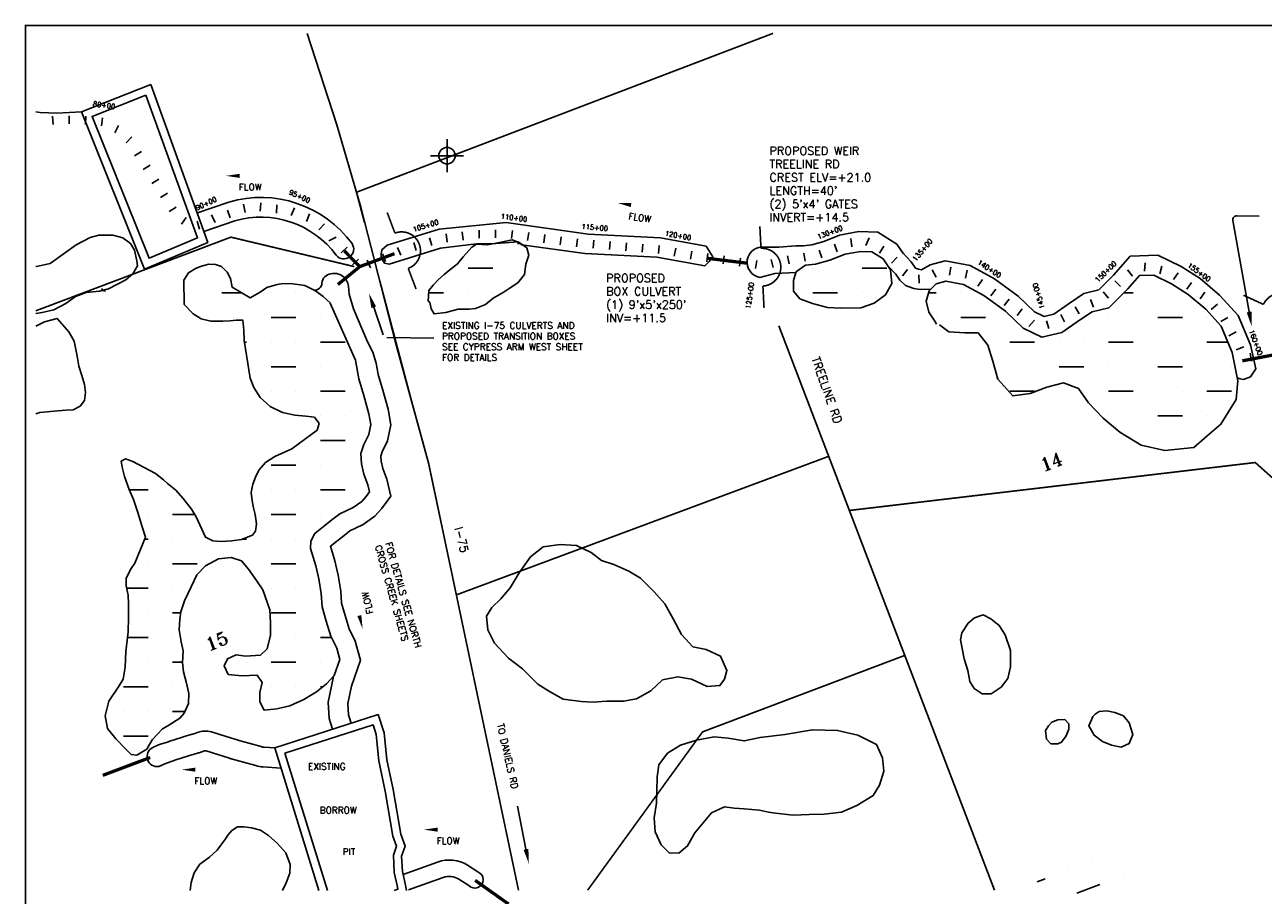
# Model space of a CAD drawing. Extents: x 232531 to 251059, y 798339 to 809683.
# Tile 2 of 6: x 234299 to 241843, y 804381 to 809683. Entities that reach past the tile are written whole.
import ezdxf
from ezdxf.enums import TextEntityAlignment as Align

# ---------------------------------------------------------------- set-up
doc = ezdxf.new("R2010")
doc.units = 0
doc.header["$LTSCALE"] = 800
doc.header["$PDMODE"] = 34
doc.header["$PDSIZE"] = 100
doc.linetypes.add('DASHED', pattern=[0])
doc.layers.get('0').update_dxf_attribs({"linetype": 'CONTINUOUS'})
for name, color, linetype in [('BORDER', 1, 'CONTINUOUS'), ('EXLAKES', 4, 'CONTINUOUS'), ('HATCH', 3, 'CONTINUOUS'), ('MAJROADS', 9, 'CONTINUOUS'), ('MINROADS', 9, 'CONTINUOUS'), ('MORE_WL', 14, 'CONTINUOUS'), ('PLAKES', 5, 'CONTINUOUS'), ('SEC', 2, 'CONTINUOUS'), ('STATIONS', 7, 'CONTINUOUS'), ('STRUCTTEXT', 7, 'CONTINUOUS'), ('STRUCTURES', 1, 'CONTINUOUS'), ('SUBBASINS', 6, 'DASHED'), ('TEXT', 7, 'CONTINUOUS'), ('WL-PRESERVE', 14, 'CONTINUOUS')]:
    doc.layers.add(name, color=color, linetype=linetype)
doc.styles.get("Standard").update_dxf_attribs({"font": 'ROMANT'})

# ---------------------------------------------------------------- blocks, each defined once
blk = doc.blocks.new('WEIR')
at = {"layer": 'STRUCTURES', "color": 0, "const_width": 20}
blk.add_lwpolyline([(0, 498), (0, 230, -1), (0, -230), (0, -498)], format="xyb", dxfattribs=at)
blk = doc.blocks.new('*X')
at = {"color": 0}
for p, q in [((237300, 808350), (237320.6, 808350)), ((235342.4, 808200), (235350, 808200)), ((235500, 808200), (235500, 808200)), ((237000, 808200), (237150, 808200)), ((237300, 808200), (237300, 808200)), ((239100, 808200), (239100, 808200)), ((239250, 808200), (239250, 808200)), ((239400, 808200), (239550, 808200)), ((235350, 808050), (235350, 808050)), ((235500, 808050), (235620.1, 808050)), ((235800, 808050), (235800, 808050)), ((235950, 808050), (235950, 808050)), ((236760, 808050), (236850, 808050)), ((237000, 808050), (237000, 808050)), ((237150, 808050), (237150, 808050)), ((239100, 808050), (239250, 808050)), ((239400, 808050), (239400, 808050)), ((239804.9, 808050), (239850, 808050)), ((240000, 808050), (240000, 808050)), ((240992.6, 808050), (241050, 808050)), ((241200, 808050), (241200, 808050)), ((241350, 808050), (241350, 808050)), ((235500, 807900), (235500, 807900)), ((235650, 807900), (235650, 807900)), ((235800, 807900), (235950, 807900)), ((236100, 807900), (236100, 807900)), ((239850, 807900), (239850, 807900)), ((240000, 807900), (240150, 807900)), ((240300, 807900), (240300, 807900)), ((240748.3, 807900), (240750, 807900)), ((240900, 807900), (240900, 807900)), ((241050, 807900), (241050, 807900)), ((241200, 807900), (241350, 807900)), ((241500, 807900), (241500, 807900)), ((243096.7, 807900), (243150, 807900)), ((243300, 807900), (243300, 807900)), ((243450, 807900), (243450, 807900)), ((235637, 807750), (235650, 807750)), ((235800, 807750), (235800, 807750)), ((235950, 807750), (235950, 807750)), ((236100, 807750), (236250, 807750)), ((240300, 807750), (240450, 807750)), ((240600, 807750), (240600, 807750)), ((240750, 807750), (240750, 807750)), ((240900, 807750), (241050, 807750)), ((241200, 807750), (241200, 807750)), ((241350, 807750), (241350, 807750)), ((241500, 807750), (241627.7, 807750)), ((243300, 807750), (243450, 807750)), ((243600, 807750), (243600, 807750)), ((235800, 807600), (235950, 807600)), ((236100, 807600), (236100, 807600)), ((236250, 807600), (236250, 807600)), ((240300, 807600), (240300, 807600)), ((240450, 807600), (240450, 807600)), ((240600, 807600), (240750, 807600)), ((240900, 807600), (240900, 807600)), ((241050, 807600), (241050, 807600)), ((241200, 807600), (241350, 807600)), ((241500, 807600), (241500, 807600)), ((241650, 807600), (241650, 807600)), ((235800, 807450), (235800, 807450)), ((235950, 807450), (235950, 807450)), ((236100, 807450), (236250, 807450)), ((240300, 807450), (240450, 807450)), ((240750, 807450), (240750, 807450)), ((240900, 807450), (241050, 807450)), ((241200, 807450), (241200, 807450)), ((241350, 807450), (241350, 807450)), ((241500, 807450), (241650, 807450)), ((236100, 807300), (236100, 807300)), ((236250, 807300), (236250, 807300)), ((240900, 807300), (240900, 807300)), ((241050, 807300), (241050, 807300)), ((241200, 807300), (241350, 807300)), ((241500, 807300), (241500, 807300)), ((236100, 807150), (236250, 807150)), ((241200, 807150), (241200, 807150)), ((241350, 807150), (241350, 807150)), ((234900, 807000), (234900, 807000)), ((235800, 807000), (235950, 807000)), ((236100, 807000), (236100, 807000)), ((236250, 807000), (236250, 807000)), ((234936.2, 806850), (235050, 806850)), ((235200, 806850), (235200, 806850)), ((235800, 806850), (235800, 806850)), ((235950, 806850), (235950, 806850)), ((236100, 806850), (236250, 806850)), ((235050, 806700), (235050, 806700)), ((235200, 806700), (235333.7, 806700)), ((235800, 806700), (235950, 806700)), ((236100, 806700), (236100, 806700)), ((235029.5, 806550), (235050, 806550)), ((235200, 806550), (235200, 806550)), ((235350, 806550), (235350, 806550)), ((235624.8, 806550), (235650, 806550)), ((235800, 806550), (235800, 806550)), ((235950, 806550), (235950, 806550)), ((235050, 806400), (235050, 806400)), ((235200, 806400), (235350, 806400)), ((235650, 806400), (235650, 806400)), ((235800, 806400), (235950, 806400)), ((234920.8, 806250), (235050, 806250)), ((235200, 806250), (235200, 806250)), ((235800, 806250), (235800, 806250)), ((235950, 806250), (235950, 806250)), ((235050, 806100), (235050, 806100)), ((235200, 806100), (235249.1, 806100)), ((235800, 806100), (235950, 806100)), ((236100, 806100), (236100, 806100)), ((234925, 805950), (235050, 805950)), ((235200, 805950), (235200, 805950)), ((235800, 805950), (235800, 805950)), ((235950, 805950), (235950, 805950)), ((236100, 805950), (236168.2, 805950)), ((235050, 805800), (235050, 805800)), ((235200, 805800), (235259.1, 805800)), ((235650, 805800), (235650, 805800)), ((235800, 805800), (235950, 805800)), ((236100, 805800), (236100, 805800)), ((234900, 805650), (235050, 805650)), ((235200, 805650), (235200, 805650)), ((235800, 805650), (235800, 805650)), ((235950, 805650), (235950, 805650)), ((236100, 805650), (236113.2, 805650)), ((234900, 805500), (234900, 805500)), ((235050, 805500), (235050, 805500)), ((235200, 805500), (235274.5, 805500)), ((234900, 805350), (235050, 805350))]:
    blk.add_line(p, q, dxfattribs=at)
blk = doc.blocks.new('FLARROW')
at = {"layer": 'PLAKES', "color": 0}
blk.add_lwpolyline([(0, 0, 0, 0.05, 0), (0.168, 0, 0, 0, -0.087559), (0.267, -0.018, 0, 0, 0.245722), (0.355, -0.006, 0, 0, -0.309425), (0.492, -0.004, 0, 0, 0), (0.558, -0.006, 0, 0, 0)], format="xyseb", dxfattribs=at)
blk.add_text('FLOW', height=0.08, dxfattribs=at).set_placement((0.295, -0.176), align=Align.CENTER)

msp = doc.modelspace()

# ---------------------------------------------------------------- linework, layer by layer
at = {"layer": 'BORDER', "color": 0, "const_width": 10}
msp.add_lwpolyline([(234304.2, 799217.6), (251054.2, 799217.6), (251054.2, 809677.6), (234304.2, 809677.6)], close=True, dxfattribs=at)
at = {"layer": 'EXLAKES', "color": 0}
for points in [[(235066.9, 809319.5), (235413.7, 808356.6), (235029.4, 808194.8), (234644, 809151.4)], [(235037.4, 809253.9), (235350.6, 808384.3), (235056.8, 808260.6), (234709.2, 809123.5)]]:
    msp.add_lwpolyline(points, close=True, dxfattribs=at)
for points in [[(236625.3, 804410.3), (236615.9, 804451.7), (236599.1, 804525.8), (236594.7, 804618.4), (236615.2, 804680.1), (236589.5, 804752.7), (236542.8, 805024.7), (236504.8, 805206.3), (236488.9, 805369.6), (236452.7, 805480.8), (235821.5, 805278.1)], [(236550.2, 804410.3), (236572.5, 804417.2), (236567.2, 804440.6), (236549.3, 804519), (236544.3, 804625.3), (236562.4, 804679.6), (236541, 804740), (236493.7, 805015.4), (236455.3, 805198.7), (236439.6, 805359.3), (236420.6, 805417.9), (235884, 805245.6)], [(235821.5, 805278.1), (236091.2, 804410.1)], [(235884, 805245.6), (236143.6, 804410.1)]]:
    msp.add_lwpolyline(points, dxfattribs=at)
at = {"layer": 'MAJROADS', "color": 0}
msp.add_lwpolyline([(236019.7, 809630.4), (236200.7, 809072.6), (236345.5, 808572.2), (236557.8, 807747.6), (236760.7, 807006.8), (237306.1, 804410.6)], dxfattribs=at)
at = {"layer": 'MINROADS', "color": 0}
msp.add_lwpolyline([(238891.7, 807848.4), (240206.2, 804411.9)], dxfattribs=at)
at = {"layer": 'MORE_WL', "color": 0}
for points in [[(234365.9, 807924.4), (234404.8, 807930), (234477, 807947.3), (234548.7, 807985.6), (234607.8, 808027.2), (234672.7, 808052.1), (234755.2, 808060), (234808.4, 808073.7), (234859.2, 808100.2), (234914.5, 808128.5), (234958, 808166.4), (234986.4, 808213.7), (234982.3, 808244), (234967, 808308.8), (234943.3, 808349.6), (234896.3, 808385.4), (234835.7, 808400.3), (234750.4, 808400.4), (234697.7, 808386.9), (234612.7, 808341.5), (234454.3, 808228), (234369.8, 808211.1), (234365.9, 808210.7)], [(234365.9, 807311.9), (234391.3, 807321.3), (234501.4, 807330.2), (234548.5, 807334.7), (234593.8, 807336.8), (234635.7, 807359.7), (234663.6, 807393.8), (234669.6, 807442.4), (234663.3, 807491.3), (234646.1, 807547), (234629.1, 807603.7), (234619.2, 807664.1), (234600.8, 807756.2), (234567.2, 807813.3), (234496.3, 807894), (234419.1, 807872.9), (234365.9, 807846)], [(235868.1, 804410), (235891.6, 804455.6), (235914, 804515.7), (235916.7, 804567.4), (235888.6, 804639.2), (235837.1, 804698.3), (235784.6, 804744.2), (235735.5, 804777.4), (235679.8, 804791.4), (235634.2, 804797.3), (235595.9, 804797.9), (235560.7, 804774.6), (235535.8, 804745.8), (235522.8, 804723.3), (235471.8, 804654.7), (235424.7, 804613.5)], [(235424.7, 804613.5), (235364.7, 804569), (235331.8, 804516.3), (235312.7, 804459.2), (235306.4, 804409.7)]]:
    msp.add_lwpolyline(points, dxfattribs=at)
for points in [[(237379.8, 806440.9), (237456.6, 806502.8), (237560.8, 806517.7), (237659.3, 806509.9), (237749.4, 806468.4), (237812.2, 806420.1), (237887.8, 806395.7), (237978.7, 806354.8), (238049.3, 806312.8), (238132.6, 806227.8), (238197.1, 806155.3), (238248.5, 806064.4), (238299, 805968.7), (238368.8, 805893.6), (238448.9, 805877.7), (238537.1, 805837.1), (238575.7, 805749.5), (238561.8, 805697.4), (238533.4, 805657.8), (238455.2, 805652.2), (238359.6, 805697.2), (238276, 805710.5), (238183.6, 805692.8), (238113.4, 805626), (238025.8, 805576.8), (237946.2, 805562.6), (237843.8, 805563.7), (237760.6, 805556.4), (237689.1, 805561.5), (237577.9, 805575.7), (237496.2, 805620.7), (237424.3, 805666.9), (237330.2, 805759.2), (237245.7, 805824.3), (237160.7, 805915.1), (237119.5, 805998.1), (237112.6, 806080.6), (237143.4, 806132.5), (237198, 806186.2), (237254.8, 806252.6), (237311.5, 806345.3)], [(239997.8, 805937.2), (240021.3, 805821), (240043.8, 805749.6), (240055.7, 805682.4), (240082.7, 805640.2), (240129.7, 805606.4), (240184.7, 805608.3), (240247.4, 805648.1), (240287.4, 805701.6), (240304, 805772.7), (240304.1, 805871.9), (240270.8, 805966.2), (240234.6, 806024.3), (240182.7, 806064.8), (240137.4, 806087.7), (240084.1, 806070.2), (240045.9, 806038.3), (240006.6, 805979.1)], [(240796.8, 805448.3), (240780.9, 805412), (240813.3, 805354.7), (240864.3, 805316.9), (240917.5, 805294.3), (240978, 805282), (241026.6, 805305.3), (241049.1, 805358.8), (241025.8, 805430.9), (240991.3, 805472.6), (240937.8, 805493.8), (240890, 805503.8), (240842.5, 805499.6), (240819.1, 805484.4), (240805.5, 805470.1)], [(240534.1, 805413.3), (240516.2, 805384.8), (240522.5, 805330.4), (240549.8, 805302.8), (240590.6, 805303.3), (240614.6, 805313.2), (240643.2, 805352.1), (240659.1, 805392.1), (240657.7, 805425.6), (240634.6, 805451.9), (240591.3, 805449.5), (240564.3, 805439.4), (240554, 805434.9)], [(238871.5, 804880.7), (238978.5, 804868.6), (239076.9, 804871.5), (239169.1, 804873.6), (239274.7, 804885.9), (239367.4, 804926.8), (239465.8, 804988.1), (239505.8, 805050.3), (239531.5, 805136.5), (239524.1, 805218.3), (239487.3, 805299.1), (239373.9, 805356.3), (239249.9, 805384.4), (239097.1, 805388.4), (238929.5, 805359.2), (238777.9, 805342), (238681.9, 805320.3), (238582.8, 805338.1), (238497.7, 805345.8), (238390.1, 805326), (238293.1, 805295), (238213.7, 805245.1), (238161.3, 805174.7), (238151.7, 805101), (238148.4, 805016.3), (238147.9, 804942.4), (238131.9, 804851.5), (238138.3, 804767.7), (238175.4, 804687.4), (238223.5, 804638.6), (238282.9, 804637.1), (238336.7, 804680.8), (238380, 804761.6), (238482.5, 804881.8), (238561.2, 804919.9), (238619.2, 804911.2), (238681.8, 804907.6), (238774, 804899), (238829.8, 804887)]]:
    msp.add_lwpolyline(points, close=True, dxfattribs=at)
at = {"layer": 'PLAKES', "color": 0}
for points in [[(234644, 809151.4), (234495, 809143.6), (234392.9, 809148.2), (234365.9, 809152.6)], [(241684.4, 807532.2), (241702.7, 807525.9), (241721.7, 807522.4), (241765.1, 807538.8), (241796.8, 807586.2), (241765.1, 807732.7), (241689.9, 807912.1), (241576.4, 808036.3), (241457.5, 808136.6), (241343.1, 808210.1), (241200.5, 808279.6), (241032.2, 808272.2), (240929.8, 808156.9), (240841.1, 808068.3), (240750.6, 808046.6), (240654.8, 807981.5), (240566.3, 807919.3), (240508.9, 807905.9), (240450.3, 807934.3), (240349.3, 808029.8), (240206, 808135.8), (240057.1, 808216), (239904.9, 808244.9), (239814.9, 808220.3), (239761.3, 808190.8), (239743.7, 808193.7), (239723.7, 808200.6), (239698.3, 808239.2), (239645.1, 808295)], [(239818.2, 808072.2), (239752.9, 808070.5), (239714.1, 808077.1), (239663.6, 808094.4), (239628.7, 808126.6), (239604, 808164.2), (239558.2, 808212.3)], [(236179.1, 805712.8), (236146.3, 805557), (236153.2, 805457.8), (236172.7, 805393.1)]]:
    msp.add_lwpolyline(points, dxfattribs=at)
for points in [[(235350.6, 808536.8), (235541.5, 808602.6, -0.31604), (236293.1, 808349.5, -0.939693), (236196.4, 808278.4, 0.314804), (235577.9, 808488.3), (235389.7, 808423.3)], [(239651.4, 808288.4), (239611.2, 808346), (239495.3, 808418.9), (239379.6, 808423), (239262.5, 808400.5), (239165.7, 808362.3), (239092.9, 808342.6), (239042, 808337), (238995.2, 808335.5), (238891.6, 808328.3), (238806.7, 808328.1, 0.993614), (238777.2, 808143.4), (238867.5, 808166.9), (238996.7, 808173)], [(236287.6, 805427.8), (236272, 805479.6), (236267.2, 805548.6), (236289.5, 805654.4), (236344, 805812.4), (236312.5, 805929.1), (236275.9, 806003), (236250.2, 806084.1), (236228.8, 806159.2), (236223.5, 806233.3), (236207.6, 806330), (236187.8, 806418), (236160.8, 806506.2), (236243.7, 806572.8), (236280, 806599.9), (236314.4, 806616.3), (236360.4, 806639.1), (236431.5, 806688.9), (236472.4, 806734.6), (236527.9, 806811.7), (236504.6, 806915.3), (236479.7, 806979.8), (236469.1, 807025.4), (236467.7, 807054.5), (236476.4, 807081), (236508.9, 807147.8), (236529.8, 807246.4), (236511.7, 807340.9), (236480.1, 807456.9), (236451.1, 807553.4), (236438.6, 807621.5), (236418.5, 807688.9), (236387.7, 807751.9), (236301.6, 807952.2), (236275.9, 808040.8), (236271.6, 808090.3, 0.445928), (236163.4, 808165.9, 0.352918), (236109.3, 808108.7, -0.411394), (236060.3, 808066.4, 0.662557)], [(235079.6, 805280.6), (235113.8, 805296, -0.029831), (235125, 805300.2), (235174, 805315.5, 0.00526), (235176, 805316.2), (235259, 805344, -0.011356), (235263.4, 805345.3), (235318.2, 805361, 0.012976), (235323.2, 805362.5), (235357.2, 805374.2, -0.081043), (235389, 805379.5), (235406.5, 805379.6, -0.077082), (235436.8, 805375.1), (235525.5, 805347.5, -0.00122), (235526, 805347.4), (235592.8, 805326.3, 0.008321), (235596, 805325.3), (235664, 805306.3, 0.000583), (235664.2, 805306.2), (235738.1, 805285.7, 0.05124), (235758.2, 805282.3), (235821.5, 805278.1)], [(235079.6, 805280.6, 0.870725), (235115.3, 805165.2, -0.18601)], [(235115.3, 805165.2), (235161.8, 805186), (235209.7, 805200.9, 0.00526), (235214.1, 805202.4), (235296.7, 805230), (235351.1, 805245.6, 0.012976), (235362, 805249), (235393, 805259.6), (235404.1, 805259.6), (235546, 805215.5, 0.021095), (235563.7, 805209.8), (235631.6, 805190.7, 0.000583), (235632.1, 805190.6), (235706, 805170.1, 0.05124), (235750.3, 805162.5), (235859.7, 805155.3)], [(236603.3, 804507.4), (236813.8, 804582.6, -0.226532), (236996.3, 804563.8), (237058.4, 804522.8, -1.249681), (237003.3, 804439.4), (236942.9, 804479.2, 0.223114), (236847.4, 804488.4), (236636.9, 804413.3)]]:
    msp.add_lwpolyline(points, format="xyb", dxfattribs=at)
msp.add_lwpolyline([(236519.3, 808223.5), (236832, 808321), (237050.9, 808347.5), (237168.5, 808350.6), (237304.3, 808360.5), (237326.3, 808343), (237709.9, 808288.6), (238149.1, 808266.3), (238441.1, 808213.8), (238468.7, 808240.8), (238489.4, 808268.8), (238449.3, 808334.1), (238171.3, 808384.1), (237730.4, 808406.5), (237230.8, 808478.7), (236822.7, 808437.8), (236507.3, 808339.4), (236474.5, 808312.3), (236470.3, 808285.9), (236470, 808268.1), (236478.9, 808251.4), (236490, 808230.6)], close=True, dxfattribs=at)
at = {"layer": 'SEC', "color": 0}
msp.add_point((236871, 808885.3), dxfattribs=at)
at = {"layer": 'STATIONS', "color": 0}
for p, q in [((234468.7, 809124.9), (234471.2, 809075)), ((234570.6, 809128.5), (234569.1, 809078.5)), ((234670.5, 809125.5), (234669, 809075.5)), ((234772.4, 809115.9), (234766, 809066.3)), ((234870.2, 809069), (234847.1, 809024.7)), ((234951.1, 809000.1), (234917.1, 808963.4)), ((235010, 808911.6), (234967.7, 808885)), ((235063.3, 808827), (235021, 808800.4)), ((235116.3, 808742), (235073.8, 808715.6)), ((235169.1, 808657.1), (235126.6, 808630.7)), ((235630.7, 808588.9), (235640.8, 808539.9)), ((235736.8, 808597.1), (235732.6, 808547.3)), ((235834.2, 808585.4), (235832.9, 808535.5)), ((235221.9, 808572.2), (235179.5, 808545.8)), ((235282.7, 808507.7), (235253.2, 808467.3)), ((235437.1, 808524.2), (235458.6, 808479)), ((235550.8, 808506.1), (235534.9, 808553.5)), ((235941.5, 808567), (235921, 808521.4)), ((236033.1, 808531.2), (236015.3, 808484.5)), ((235363.5, 808437.6), (235349.3, 808485.5)), ((236090.1, 808434.5), (236124.2, 808471.1)), ((237066.1, 808432.2), (237067.2, 808382.2)), ((237166, 808434.5), (237167.2, 808384.5)), ((237269.4, 808430.2), (237263.1, 808380.6)), ((236151.2, 808366.8), (236195.6, 808389.9)), ((236668.1, 808355.8), (236682.7, 808308)), ((236763.7, 808385), (236778.3, 808337.2)), ((236865, 808408.8), (236871, 808359.1)), ((236964.3, 808420.8), (236970.3, 808371.1)), ((237368.6, 808417.4), (237362.3, 808367.8)), ((237467.8, 808404.7), (237461.4, 808355.1)), ((237567, 808391.9), (237560.6, 808342.3)), ((237666.2, 808379.2), (237659.8, 808329.6)), ((237764.7, 808371), (237760.6, 808321.1)), ((237864.3, 808362.9), (237860.3, 808313)), ((237964, 808354.8), (237960, 808304.9)), ((239330.1, 808380), (239337.4, 808330.6)), ((239442.3, 808384.7), (239421.7, 808339.1)), ((236262.8, 808327.1), (236226.4, 808292.8)), ((236477.9, 808287.3), (236497, 808241.1)), ((236570.3, 808325.6), (236589.4, 808279.4)), ((238063.7, 808346.7), (238059.6, 808296.8)), ((238163.4, 808338.6), (238159.3, 808288.7)), ((238264.5, 808322.6), (238255.5, 808273.4)), ((238362.9, 808304.4), (238353.8, 808255.3)), ((238460.6, 808289.1), (238453.6, 808239.6)), ((238559.6, 808275.3), (238552.7, 808225.7)), ((239044.7, 808291.4), (239052.3, 808242)), ((239137.1, 808310.7), (239154.8, 808264)), ((239230.7, 808346.1), (239248.3, 808299.3)), ((239532.5, 808333.2), (239504.5, 808291.8)), ((236331.4, 808254.4), (236295.1, 808220.1)), ((236385.5, 808249), (236404.6, 808202.8)), ((238658.6, 808261.4), (238651.7, 808211.9)), ((238757.7, 808247.5), (238750.7, 808198)), ((238846.1, 808253), (238858.4, 808204.6)), ((238944.9, 808274.5), (238955, 808225.5)), ((239612, 808266.8), (239578, 808230.1)), ((239940, 808206.3), (239930.8, 808157.2)), ((241123.8, 808232.3), (241118.7, 808182.6)), ((241225.9, 808212.7), (241212.3, 808164.6)), ((239676.6, 808192.5), (239644.5, 808154.2)), ((239744.9, 808159), (239747.8, 808109)), ((239826.2, 808189.8), (239850.3, 808145.9)), ((240038.3, 808187.9), (240029.1, 808138.7)), ((240132.1, 808131.5), (240104.6, 808089.8)), ((241016, 808190.3), (241047, 808151.1)), ((241325.4, 808171.8), (241296, 808131.5)), ((240214.1, 808071.9), (240184.2, 808031.8)), ((240867.8, 808055.1), (240900.1, 808017)), ((240938.1, 808123.5), (240973.3, 808087.9)), ((241406.2, 808112.9), (241376.7, 808072.5)), ((241487, 808054), (241457.5, 808013.6)), ((240294.3, 808012.1), (240264.4, 807972)), ((240790.2, 808009.3), (240807.9, 807962.5)), ((241563.1, 807980.9), (241524.6, 807949)), ((240374.4, 807952.3), (240344.5, 807912.2)), ((240608.9, 807917.4), (240632.9, 807873.6)), ((240697.2, 807965.3), (240720.5, 807921.1)), ((241627.6, 807899), (241584.1, 807874.5)), ((240415.4, 807845.5), (240449.1, 807882.4)), ((240522.4, 807879.9), (240536.9, 807832.1)), ((241676.9, 807811.5), (241633, 807787.7)), ((241725, 807720.1), (241678.2, 807702.4)), ((241763, 807683.3), (241770.4, 807633.9))]:
    msp.add_line(p, q, dxfattribs=at)
at = {"layer": 'STRUCTTEXT', "color": 0}
for p, q in [((241682.6, 808519.7), (241818.1, 808517.7)), ((241756.7, 807933.4), (241657.6, 808490.3))]:
    msp.add_line(p, q, dxfattribs=at)
msp.add_arc((241682.2, 808494.7), 25, 89.16957, 190.08956, dxfattribs=at)
msp.add_solid([(241771.4, 807936.1), (241741.9, 807930.8), (241772.4, 807844.8)], dxfattribs=at)
at = {"layer": 'STRUCTURES', "color": 0, "const_width": 20}
for points in [[(236339.6, 808209.4), (236245.6, 808305.2)], [(236339.6, 808209.4), (236551.5, 808288.5)], [(236339.6, 808209.4), (236206.4, 808100.4)], [(238455.3, 808260.4), (238703.4, 808229.9)], [(241715.3, 807635.7), (241941.4, 807678.6)], [(234774.2, 805110.8), (235063.1, 805219.6)], [(237042.3, 804471.3), (237246.3, 804326.7)]]:
    msp.add_lwpolyline(points, dxfattribs=at)
at = {"layer": 'SUBBASINS', "color": 0, "const_width": 10}
for points in [[(236368.8, 808475.4), (236319.4, 808662.4), (238856.9, 809630.4)], [(234365.9, 807940.2), (234525.8, 808000.5), (235554.9, 808389), (236306.2, 808209.6)], [(237727.2, 804410.8), (238427.6, 805375.7), (239659.4, 805841.5), (239195.6, 807053.8), (236928.1, 806210.1), (236756, 807024.1), (236649.5, 807412.7), (236463.2, 808117.9)], [(243259.2, 804413.3), (242521.3, 806368.3), (241793.9, 807016.2), (239321.7, 806724.2)]]:
    msp.add_lwpolyline(points, dxfattribs=at)
at = {"layer": 'TEXT', "color": 0}
for p, q in [((236424.7, 807961.9), (236481.4, 807794.7)), ((236504.7, 807777.7), (236789.9, 807773.2)), ((237352.1, 804660.6), (237299.9, 804922.8))]:
    msp.add_line(p, q, dxfattribs=at)
msp.add_arc((234791.7, 808084.8), 25, 198.74177, 269.0905, dxfattribs=at)
for points in [[(236410.5, 807957.1), (236438.9, 807966.7), (236395.7, 808047.1)], [(237366.8, 804663.6), (237337.4, 804657.7), (237369.7, 804572.4)]]:
    msp.add_solid(points, dxfattribs=at)
at = {"layer": 'WL-PRESERVE', "color": 0}
for points in [[(236766.8, 807992.2), (236775.5, 807952.5), (236792.4, 807921), (236863.9, 807929.3), (236940, 807950.7), (237006.9, 807951.2), (237044.5, 807955.3), (237104.9, 807977.8), (237152.7, 808017.9), (237212.5, 808052.3), (237250.4, 808075.6), (237302.6, 808111.3), (237343.1, 808161.7), (237350.6, 808225), (237369, 808278.4), (237358.1, 808323.4), (237310.9, 808356.9), (237268.3, 808373), (237179.9, 808353.5), (237115.7, 808342.1), (237051, 808347), (237023.2, 808328.4), (236968.7, 808269.1), (236935, 808226.1), (236888.8, 808189.9), (236854.3, 808160.6), (236818.7, 808130.9), (236786.4, 808097.2), (236761.1, 808063.4), (236755.7, 807999.1)], [(238996.7, 808173), (238980.5, 808125.2), (238982.1, 808060.2), (239020.5, 808012.6), (239097.4, 807984.5), (239189, 807960.2), (239270.8, 807957.2), (239392.2, 807958.8), (239472.3, 807987.2), (239541, 808037.5), (239581.2, 808105.7), (239573, 808190.9), (239526.7, 808257.4), (239458.8, 808300.1), (239388.8, 808302.6), (239296.1, 808284.8), (239203.5, 808248.2), (239115.3, 808224.4), (239055.2, 808217.7), (238999.3, 808180.6)]]:
    msp.add_lwpolyline(points, close=True, dxfattribs=at)
for points in [[(236313, 807640.4), (236160, 807986.3), (236158.9, 807988.8), (236117, 808028.3), (236070.5, 808061.2), (236004.4, 808095), (235918.1, 808106.2), (235861.2, 808104.6), (235835.9, 808099.7), (235774, 808082.1), (235734, 808054.7), (235673, 808019.8), (235561.5, 808083.5), (235553.1, 808137.1), (235532.2, 808175.5), (235531.2, 808176.5), (235496.5, 808210.5), (235460.3, 808223.4), (235420, 808225.1), (235376.5, 808211.7), (235343.9, 808200.9), (235296.4, 808171), (235268.2, 808127.8), (235270.5, 807979.5), (235325.2, 807922.8), (235374.2, 807892), (235432.7, 807878), (235505.4, 807877.8), (235550.9, 807879.2), (235587.4, 807883.8), (235627, 807884.3), (235633.7, 807823.3), (235635.5, 807759.3), (235671.5, 807530.2), (235694.6, 807472.3), (235734, 807411.9), (235793.8, 807357.5), (235868.3, 807321.5), (235944.3, 807304.3), (236011.2, 807297.8), (236063.1, 807291.7), (236092, 807254.8), (236081.1, 807214.3), (235926.3, 807099.9), (235822.6, 807052.8), (235766.3, 807016.4), (235724.7, 806969.5), (235704.8, 806927.9), (235688, 806883.8), (235677.7, 806832.9), (235684.9, 806783.8), (235692, 806740.2), (235701.6, 806698.8), (235711.1, 806643.3), (235704.1, 806597.8), (235686.2, 806573.6), (235620.2, 806548.2), (235560.1, 806538.8), (235494.9, 806535.7), (235443.7, 806539.6), (235400, 806560.8), (235342.4, 806684.8), (235315.1, 806732.1), (235264.1, 806797.6), (235218.6, 806847.7), (235168.4, 806888.8), (235144.3, 806910.9), (235094.5, 806949.8), (234957.6, 807022.4), (234912.3, 807038.5), (234887.2, 807024.2), (234892.3, 806987.6), (234907.5, 806931.2), (234935.3, 806852.2), (234960.5, 806790.3), (234987.3, 806711.7), (235015, 806625), (235034.1, 806561.4), (234970.2, 806403.8), (234948, 806371.7), (234917, 806312.3), (234917.8, 806264.8), (234929.3, 806208.5), (234931.5, 806155.6), (234931.9, 806070.9), (234929.3, 805984.8), (234914.8, 805865.2), (234910, 805769.1), (234898.4, 805696.9), (234869.3, 805649.7), (234811.4, 805563.1), (234788.9, 805473.6), (234803.2, 805396), (234852.9, 805332.8), (234915.1, 805269.4), (234946.6, 805238.6), (234981.7, 805233), (235041.7, 805270.9), (235075.5, 805326.9), (235137.3, 805393.6), (235171.3, 805412.3), (235244.1, 805458.9), (235269.7, 805489.1), (235295.8, 805547.6), (235298.8, 805609.6), (235281.3, 805679.6), (235265.7, 805742.3), (235259, 805798.3), (235263.5, 805868.4), (235251.4, 805925), (235240.3, 805997.4), (235244.6, 806061.9), (235249.9, 806106.8), (235273.1, 806174.4), (235312, 806259.5), (235347.3, 806331.9), (235400.2, 806386.1), (235479, 806429.2), (235556.3, 806437), (235619.8, 806417), (235661.8, 806367.3), (235710.9, 806297.6), (235749.1, 806240.2), (235791, 806119), (235796.7, 806040.1), (235795.4, 805965.6), (235774.9, 805881.4), (235734.8, 805842.7), (235643.4, 805837.7), (235587.8, 805844.3), (235533.6, 805820.3), (235513, 805778.2), (235538.4, 805725.8), (235621.1, 805717.1), (235715.3, 805720.2), (235745.2, 805676.1), (235730.3, 805615.1), (235731.6, 805557.7), (235756.4, 805508.4), (235834, 805515.5), (235912.8, 805533.6), (235999.6, 805572.7), (236045.7, 805601.3), (236075.2, 805619.5), (236137.1, 805669.2), (236184.7, 805718.6), (236218.6, 805816.7), (236199.8, 805886.4), (236164.2, 805958), (236135.3, 806049.5), (236109.9, 806138.2), (236104.2, 806219.3), (236089.8, 806307), (236071.7, 806387.2), (236039.2, 806493.6), (236041.9, 806538.1), (236065.8, 806583.8), (236170.2, 806667.7), (236217.6, 806703), (236261.8, 806724.2), (236299, 806742.6), (236351.4, 806779.3), (236378.8, 806809.9), (236399, 806838), (236389.4, 806880.3), (236364.8, 806944.4), (236349.7, 807008.9), (236346.9, 807070.9), (236364.9, 807126.1), (236394.6, 807187.1), (236407.4, 807247.6), (236394.7, 807313.8), (236364.7, 807423.8), (236334.3, 807525.2), (236319.7, 807604.3)], [(239870.9, 807854.1), (239928.4, 807813.1), (240026.1, 807806.2), (240105.9, 807806.7), (240166, 807731.7), (240196.4, 807633.4), (240226.7, 807523.3), (240316.7, 807422.3), (240422.1, 807437.2), (240525.2, 807475.3), (240625.3, 807500.7), (240717, 807467.5), (240778.7, 807379.5), (240867.6, 807286.6), (240969.1, 807200.2), (241098.3, 807121.8), (241242.7, 807089.3), (241420.2, 807108), (241499.4, 807176.9), (241585.1, 807249.1), (241677.2, 807399.5), (241688, 807513.9), (241654.4, 807686.3), (241587.3, 807846.5), (241493.1, 807949.6), (241386.1, 808039.8), (241284.2, 808105.3), (241175.3, 808158.4), (241088.2, 808154.5), (241017.2, 808074.6), (240901.9, 807959.4), (240799.9, 807935), (240723, 807882.8), (240616.2, 807807.7), (240494.8, 807779.4), (240381.3, 807834.4), (240272.1, 807937.6), (240141.6, 808034.2), (240016.5, 808101.6), (239909.8, 808121.9), (239849.6, 808105.4), (239808.4, 808061.8), (239789.7, 807999.1), (239805.9, 807931.2), (239842.4, 807876.9), (239851.9, 807859.8)], [(236319.7, 807604.3), (236313, 807640.4)]]:
    msp.add_lwpolyline(points, dxfattribs=at)

# ---------------------------------------------------------------- block references
at = {"layer": 'HATCH', "color": 0}
msp.add_blockref('*X', (0, 0), dxfattribs=at)
msp.add_blockref('*X', (0, 0), dxfattribs=at)
msp.add_blockref('*X', (0, 0), dxfattribs=at)
msp.add_blockref('*X', (0, 0), dxfattribs=at)
msp.add_blockref('*X', (0, 0), dxfattribs=at)
at = {"layer": 'HATCH', "color": 0, "rotation": 20.6794444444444}
msp.add_blockref('*X', (298331.7, -37233.2), dxfattribs=at)
at = {"layer": 'PLAKES', "color": 0, "xscale": 500, "yscale": 500, "zscale": 500}
for p in [(235524.4, 808762.3), (235254.2, 805145.5), (236730, 804780.2)]:
    msp.add_blockref('FLARROW', p, dxfattribs=at)
for p, rotation in [((237909.2, 808597.4), 351.2538377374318), ((236357.3, 806002.7), 104.0362434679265)]:
    msp.add_blockref('FLARROW', p, dxfattribs=dict(at, rotation=rotation))
at = {"layer": 'STRUCTURES', "color": 0, "xscale": 0.5, "yscale": 0.5, "zscale": 0.5}
for p, rotation in [((236594.5, 808306.1), 20.6794444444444), ((238789.3, 808206.1), 2.934772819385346), ((241948.5, 807931.6), 65.42411606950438)]:
    msp.add_blockref('WEIR', p, dxfattribs=dict(at, rotation=rotation))

# ---------------------------------------------------------------- texts
at = {"layer": 'STATIONS', "color": 0}
for s, rotation, p in [('80+00', 352.60696, (234780.5, 809177.8)), ('95+00', 335.72438, (235967.2, 808624)), ('90+00', 25.44309, (235410.2, 808580.6)), ('110+00', 352.67027, (237277.4, 808492.2)), ('105+00', 16.98806, (236745.5, 808444.8)), ('115+00', 355.35526, (237769.7, 808433.3)), ('130+00', 20.67944, (239208.6, 808404.5)), ('120+00', 349.52014, (238275.9, 808384.1)), ('135+00', 50.0372, (239778.9, 808301.4)), ('140+00', 326.70682, (240166.4, 808183.8)), ('150+00', 44.64193, (240894.2, 808167.9)), ('155+00', 323.88601, (241443, 808163.4)), ('125+00', 82.02233, (238730, 808031.1)), ('145+00', 106.86537, (240489.3, 808034.8)), ('160+00', 290.67944, (241783.4, 807742.1))]:
    msp.add_text(s, height=30, rotation=rotation, dxfattribs=at).set_placement(p, align=Align.CENTER)
at = {"layer": 'STRUCTTEXT', "color": 0}
for s, p in [('PROPOSED WEIR', (238835.4, 808889.9)), ('TREELINE RD', (238835.4, 808809)), ('CREST ELV=+21.0', (238835.4, 808728)), ("LENGTH=40'", (238835.4, 808647.1)), ("(2) 5'x4' GATES", (238835.4, 808566.1)), ('INVERT=+14.5', (238835.4, 808485.2)), ('PROPOSED', (237840.6, 808114.9)), ('BOX CULVERT', (237840.6, 808034)), ("(1) 9'x5'x250'", (237840.6, 807953)), ('INV=+11.5', (237840.6, 807872.1))]:
    msp.add_text(s, height=50, dxfattribs=at).set_placement(p)
at = {"layer": 'TEXT', "color": 0}
for s, height, rotation, p in [('EXISTING I-75 CULVERTS AND', 40, 359.99985, (236840.3, 807830.8)), ('PROPOSED TRANSITION BOXES', 40, 359.99985, (236840.3, 807766.1)), ('SEE CYPRESS ARM WEST SHEET', 40, 359.99985, (236840.3, 807701.3)), ('FOR DETAILS', 40, 359.99985, (236840.3, 807636.6)), ('TREELINE RD', 50, 289.38227, (239090.2, 807650.2)), ('14', 80, 20.67944, (240502.5, 806960.1)), ('I-75', 50, 284.88529, (236914.5, 806615.4)), ('CROSS CREEK SHEETS', 40, 285.99985, (236431.8, 806506.2)), ('FOR DETAILS SEE NORTH', 40, 285.99985, (236494, 806524)), ('15', 80, 20.67944, (235418.7, 805867.4)), ('TO DANIELS RD', 40, 282.84625, (237175.7, 805420.6)), ('EXISTING', 40, 359.99985, (236023.6, 805145.1)), ('BORROW', 40, 359.99985, (236095.7, 804878.3)), ('PIT', 40, 359.99985, (236235.1, 804626))]:
    msp.add_text(s, height=height, rotation=rotation, dxfattribs=at).set_placement(p)

doc.saveas('drawing.dxf')
